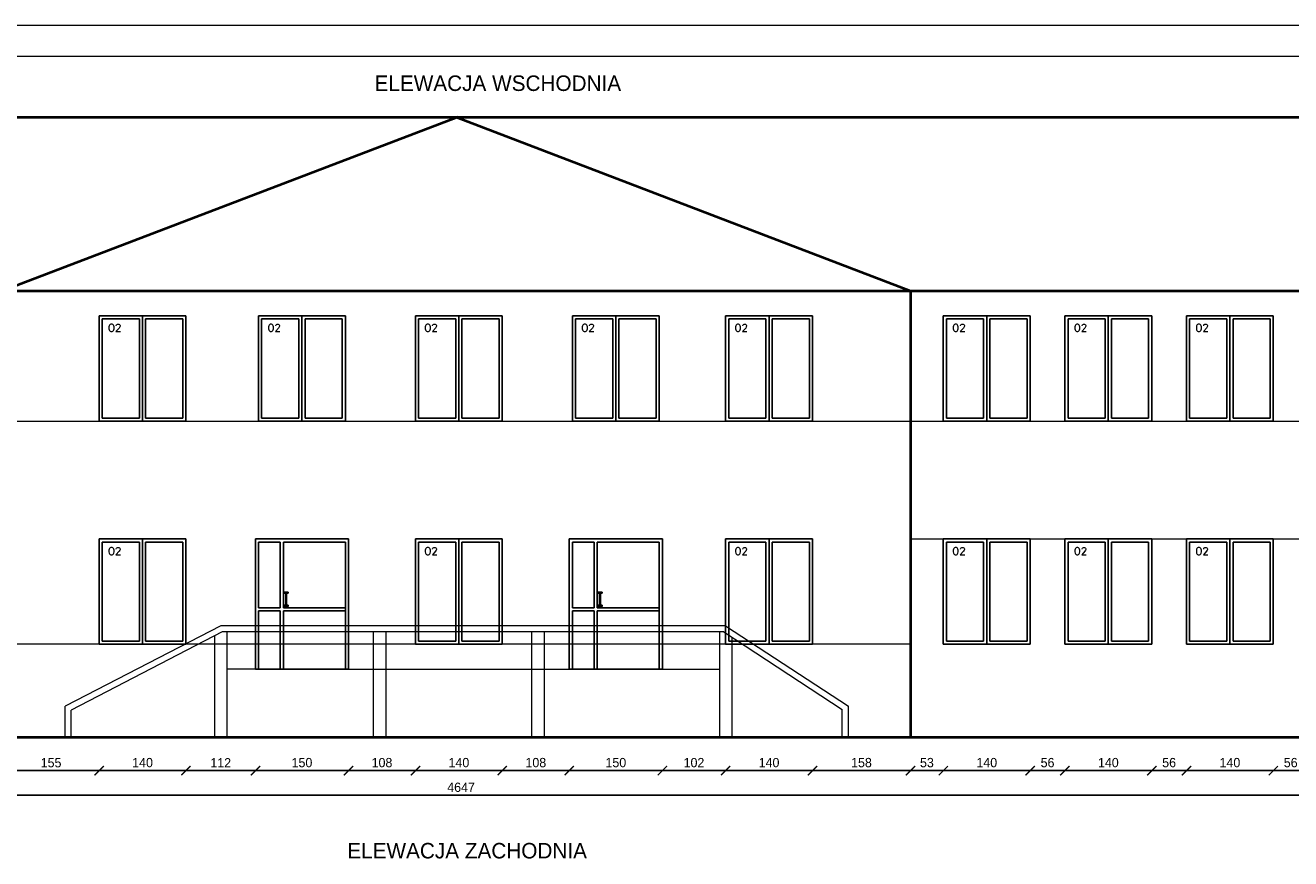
# Model space of a CAD drawing. Header units: millimetres. Extents: x 107252 to 132489, y 44218 to 60710.
# Tile 8 of 72: x 111621 to 113661, y 48814 to 50158. Entities that reach past the tile are written whole.
import ezdxf

# ---------------------------------------------------------------- set-up
doc = ezdxf.new("R2010")
doc.units = ezdxf.units.MM
for name, color, linetype, lineweight in [('cienka', 3, 'Continuous', 18), ('gruba', 1, 'Continuous', 40), ('wymiary', 252, 'Continuous', 15), ('średnia', 2, 'Continuous', 25)]:
    doc.layers.add(name, color=color, linetype=linetype, lineweight=lineweight)
doc.styles.add('ROMANS1', font='romans.shx', dxfattribs={"height": 15})
doc.styles.get("Standard").update_dxf_attribs({"font": 'GOTHIC.TTF'})
doc.dimstyles.new('secemin', dxfattribs={"dimtxt": 15, "dimasz": 15, "dimexe": 1.25, "dimexo": 0.625, "dimgap": 5, "dimtad": 1, "dimdec": 0, "dimtxsty": 'Standard', "dimblk": 'ARCHTICK', "dimcen": 0, "dimse1": 1, "dimse2": 1, "dimclrt": 256, "dimadec": 0, "dimazin": 0, "dimtfac": 1, "dimtdec": 0, "dimtmove": 0, "dimatfit": 3, "dimfxl": 1, "dimtfillclr": 250, "dimarcsym": 1})

# ---------------------------------------------------------------- blocks, each defined once
blk = doc.blocks.new('_ArchTick')
at = {"color": 0, "linetype": 'ByBlock', "const_width": 0.15}
blk.add_lwpolyline([(-0.5, -0.5), (0.5, 0.5)], dxfattribs=at)
blk = doc.blocks.new('*D336')
at = {"layer": 'Defpoints', "color": 0, "transparency": 16777216}
for p in [(111740.2, 49160), (111585.2, 49010), (111740.2, 48956.2)]:
    blk.add_point(p, dxfattribs=at)
at = {"layer": 'wymiary', "color": 0, "lineweight": -2, "transparency": 16777216}
blk.add_line((111585.2, 48956.2), (111740.2, 48956.2), dxfattribs=at)
at = {"layer": 'wymiary', "color": 0, "lineweight": -2, "transparency": 16777216, "xscale": 15, "yscale": 15, "zscale": 15, "rotation": 180}
blk.add_blockref('_ArchTick', (111585.2, 48956.2), dxfattribs=at)
at = {"layer": 'wymiary', "color": 0, "lineweight": -2, "transparency": 16777216, "xscale": 15, "yscale": 15, "zscale": 15}
blk.add_blockref('_ArchTick', (111740.2, 48956.2), dxfattribs=at)
at = {"layer": 'wymiary', "transparency": 16777216, "insert": (111662.7, 48968.9), "char_height": 15, "attachment_point": 5}
blk.add_mtext('155', dxfattribs=at)
blk = doc.blocks.new('*D337')
at = {"layer": 'Defpoints', "color": 0, "transparency": 16777216}
for p in [(111740.2, 49160), (111880.2, 49160), (111880.2, 48956.2)]:
    blk.add_point(p, dxfattribs=at)
at = {"layer": 'wymiary', "color": 0, "lineweight": -2, "transparency": 16777216}
blk.add_line((111740.2, 48956.2), (111880.2, 48956.2), dxfattribs=at)
at = {"layer": 'wymiary', "color": 0, "lineweight": -2, "transparency": 16777216, "xscale": 15, "yscale": 15, "zscale": 15, "rotation": 180}
blk.add_blockref('_ArchTick', (111740.2, 48956.2), dxfattribs=at)
at = {"layer": 'wymiary', "color": 0, "lineweight": -2, "transparency": 16777216, "xscale": 15, "yscale": 15, "zscale": 15}
blk.add_blockref('_ArchTick', (111880.2, 48956.2), dxfattribs=at)
at = {"layer": 'wymiary', "transparency": 16777216, "insert": (111810.2, 48969.1), "char_height": 15, "attachment_point": 5}
blk.add_mtext('140', dxfattribs=at)
blk = doc.blocks.new('*D338')
at = {"layer": 'Defpoints', "color": 0, "transparency": 16777216}
for p in [(111880.2, 49160), (111992.2, 49120), (111992.2, 48956.2)]:
    blk.add_point(p, dxfattribs=at)
at = {"layer": 'wymiary', "color": 0, "lineweight": -2, "transparency": 16777216}
blk.add_line((111880.2, 48956.2), (111992.2, 48956.2), dxfattribs=at)
at = {"layer": 'wymiary', "color": 0, "lineweight": -2, "transparency": 16777216, "xscale": 15, "yscale": 15, "zscale": 15, "rotation": 180}
blk.add_blockref('_ArchTick', (111880.2, 48956.2), dxfattribs=at)
at = {"layer": 'wymiary', "color": 0, "lineweight": -2, "transparency": 16777216, "xscale": 15, "yscale": 15, "zscale": 15}
blk.add_blockref('_ArchTick', (111992.2, 48956.2), dxfattribs=at)
at = {"layer": 'wymiary', "transparency": 16777216, "insert": (111936.2, 48968.9), "char_height": 15, "attachment_point": 5}
blk.add_mtext('112', dxfattribs=at)
blk = doc.blocks.new('*D339')
at = {"layer": 'Defpoints', "color": 0, "transparency": 16777216}
for p in [(111992.2, 49120), (112142.2, 49120), (112142.2, 48956.2)]:
    blk.add_point(p, dxfattribs=at)
at = {"layer": 'wymiary', "color": 0, "lineweight": -2, "transparency": 16777216}
blk.add_line((111992.2, 48956.2), (112142.2, 48956.2), dxfattribs=at)
at = {"layer": 'wymiary', "color": 0, "lineweight": -2, "transparency": 16777216, "xscale": 15, "yscale": 15, "zscale": 15, "rotation": 180}
blk.add_blockref('_ArchTick', (111992.2, 48956.2), dxfattribs=at)
at = {"layer": 'wymiary', "color": 0, "lineweight": -2, "transparency": 16777216, "xscale": 15, "yscale": 15, "zscale": 15}
blk.add_blockref('_ArchTick', (112142.2, 48956.2), dxfattribs=at)
at = {"layer": 'wymiary', "transparency": 16777216, "insert": (112067.2, 48969.1), "char_height": 15, "attachment_point": 5}
blk.add_mtext('150', dxfattribs=at)
blk = doc.blocks.new('*D340')
at = {"layer": 'Defpoints', "color": 0, "transparency": 16777216}
for p in [(112250.2, 49160), (112142.2, 49120), (112250.2, 48956.2)]:
    blk.add_point(p, dxfattribs=at)
at = {"layer": 'wymiary', "color": 0, "lineweight": -2, "transparency": 16777216}
blk.add_line((112142.2, 48956.2), (112250.2, 48956.2), dxfattribs=at)
at = {"layer": 'wymiary', "color": 0, "lineweight": -2, "transparency": 16777216, "xscale": 15, "yscale": 15, "zscale": 15, "rotation": 180}
blk.add_blockref('_ArchTick', (112142.2, 48956.2), dxfattribs=at)
at = {"layer": 'wymiary', "color": 0, "lineweight": -2, "transparency": 16777216, "xscale": 15, "yscale": 15, "zscale": 15}
blk.add_blockref('_ArchTick', (112250.2, 48956.2), dxfattribs=at)
at = {"layer": 'wymiary', "transparency": 16777216, "insert": (112196.2, 48969.1), "char_height": 15, "attachment_point": 5}
blk.add_mtext('108', dxfattribs=at)
blk = doc.blocks.new('*D341')
at = {"layer": 'Defpoints', "color": 0, "transparency": 16777216}
for p in [(112250.2, 49160), (112390.2, 49160), (112390.2, 48956.2)]:
    blk.add_point(p, dxfattribs=at)
at = {"layer": 'wymiary', "color": 0, "lineweight": -2, "transparency": 16777216}
blk.add_line((112250.2, 48956.2), (112390.2, 48956.2), dxfattribs=at)
at = {"layer": 'wymiary', "color": 0, "lineweight": -2, "transparency": 16777216, "xscale": 15, "yscale": 15, "zscale": 15, "rotation": 180}
blk.add_blockref('_ArchTick', (112250.2, 48956.2), dxfattribs=at)
at = {"layer": 'wymiary', "color": 0, "lineweight": -2, "transparency": 16777216, "xscale": 15, "yscale": 15, "zscale": 15}
blk.add_blockref('_ArchTick', (112390.2, 48956.2), dxfattribs=at)
at = {"layer": 'wymiary', "transparency": 16777216, "insert": (112320.2, 48969.1), "char_height": 15, "attachment_point": 5}
blk.add_mtext('140', dxfattribs=at)
blk = doc.blocks.new('*D342')
at = {"layer": 'Defpoints', "color": 0, "transparency": 16777216}
for p in [(112390.2, 49160), (112498.2, 49120), (112498.2, 48956.2)]:
    blk.add_point(p, dxfattribs=at)
at = {"layer": 'wymiary', "color": 0, "lineweight": -2, "transparency": 16777216}
blk.add_line((112390.2, 48956.2), (112498.2, 48956.2), dxfattribs=at)
at = {"layer": 'wymiary', "color": 0, "lineweight": -2, "transparency": 16777216, "xscale": 15, "yscale": 15, "zscale": 15, "rotation": 180}
blk.add_blockref('_ArchTick', (112390.2, 48956.2), dxfattribs=at)
at = {"layer": 'wymiary', "color": 0, "lineweight": -2, "transparency": 16777216, "xscale": 15, "yscale": 15, "zscale": 15}
blk.add_blockref('_ArchTick', (112498.2, 48956.2), dxfattribs=at)
at = {"layer": 'wymiary', "transparency": 16777216, "insert": (112444.2, 48969.1), "char_height": 15, "attachment_point": 5}
blk.add_mtext('108', dxfattribs=at)
blk = doc.blocks.new('*D343')
at = {"layer": 'Defpoints', "color": 0, "transparency": 16777216}
for p in [(112498.2, 49120), (112648.2, 49120), (112648.2, 48956.2)]:
    blk.add_point(p, dxfattribs=at)
at = {"layer": 'wymiary', "color": 0, "lineweight": -2, "transparency": 16777216}
blk.add_line((112498.2, 48956.2), (112648.2, 48956.2), dxfattribs=at)
at = {"layer": 'wymiary', "color": 0, "lineweight": -2, "transparency": 16777216, "xscale": 15, "yscale": 15, "zscale": 15, "rotation": 180}
blk.add_blockref('_ArchTick', (112498.2, 48956.2), dxfattribs=at)
at = {"layer": 'wymiary', "color": 0, "lineweight": -2, "transparency": 16777216, "xscale": 15, "yscale": 15, "zscale": 15}
blk.add_blockref('_ArchTick', (112648.2, 48956.2), dxfattribs=at)
at = {"layer": 'wymiary', "transparency": 16777216, "insert": (112573.2, 48969.1), "char_height": 15, "attachment_point": 5}
blk.add_mtext('150', dxfattribs=at)
blk = doc.blocks.new('*D344')
at = {"layer": 'Defpoints', "color": 0, "transparency": 16777216}
for p in [(112750.2, 49160), (112648.2, 49120), (112750.2, 48956.2)]:
    blk.add_point(p, dxfattribs=at)
at = {"layer": 'wymiary', "color": 0, "lineweight": -2, "transparency": 16777216}
blk.add_line((112648.2, 48956.2), (112750.2, 48956.2), dxfattribs=at)
at = {"layer": 'wymiary', "color": 0, "lineweight": -2, "transparency": 16777216, "xscale": 15, "yscale": 15, "zscale": 15, "rotation": 180}
blk.add_blockref('_ArchTick', (112648.2, 48956.2), dxfattribs=at)
at = {"layer": 'wymiary', "color": 0, "lineweight": -2, "transparency": 16777216, "xscale": 15, "yscale": 15, "zscale": 15}
blk.add_blockref('_ArchTick', (112750.2, 48956.2), dxfattribs=at)
at = {"layer": 'wymiary', "transparency": 16777216, "insert": (112699.2, 48969.1), "char_height": 15, "attachment_point": 5}
blk.add_mtext('102', dxfattribs=at)
blk = doc.blocks.new('*D345')
at = {"layer": 'Defpoints', "color": 0, "transparency": 16777216}
for p in [(112750.2, 49160), (112890.2, 49160), (112890.2, 48956.2)]:
    blk.add_point(p, dxfattribs=at)
at = {"layer": 'wymiary', "color": 0, "lineweight": -2, "transparency": 16777216}
blk.add_line((112750.2, 48956.2), (112890.2, 48956.2), dxfattribs=at)
at = {"layer": 'wymiary', "color": 0, "lineweight": -2, "transparency": 16777216, "xscale": 15, "yscale": 15, "zscale": 15, "rotation": 180}
blk.add_blockref('_ArchTick', (112750.2, 48956.2), dxfattribs=at)
at = {"layer": 'wymiary', "color": 0, "lineweight": -2, "transparency": 16777216, "xscale": 15, "yscale": 15, "zscale": 15}
blk.add_blockref('_ArchTick', (112890.2, 48956.2), dxfattribs=at)
at = {"layer": 'wymiary', "transparency": 16777216, "insert": (112820.2, 48969.1), "char_height": 15, "attachment_point": 5}
blk.add_mtext('140', dxfattribs=at)
blk = doc.blocks.new('*D346')
at = {"layer": 'Defpoints', "color": 0, "transparency": 16777216}
for p in [(112890.2, 49160), (113048.2, 49010), (113048.2, 48956.2)]:
    blk.add_point(p, dxfattribs=at)
at = {"layer": 'wymiary', "color": 0, "lineweight": -2, "transparency": 16777216}
blk.add_line((112890.2, 48956.2), (113048.2, 48956.2), dxfattribs=at)
at = {"layer": 'wymiary', "color": 0, "lineweight": -2, "transparency": 16777216, "xscale": 15, "yscale": 15, "zscale": 15, "rotation": 180}
blk.add_blockref('_ArchTick', (112890.2, 48956.2), dxfattribs=at)
at = {"layer": 'wymiary', "color": 0, "lineweight": -2, "transparency": 16777216, "xscale": 15, "yscale": 15, "zscale": 15}
blk.add_blockref('_ArchTick', (113048.2, 48956.2), dxfattribs=at)
at = {"layer": 'wymiary', "transparency": 16777216, "insert": (112969.2, 48969.1), "char_height": 15, "attachment_point": 5}
blk.add_mtext('158', dxfattribs=at)
blk = doc.blocks.new('*D347')
at = {"layer": 'Defpoints', "color": 0, "transparency": 16777216}
for p in [(113101.2, 49160), (113048.2, 49010), (113101.2, 48956.2)]:
    blk.add_point(p, dxfattribs=at)
at = {"layer": 'wymiary', "color": 0, "lineweight": -2, "transparency": 16777216}
blk.add_line((113048.2, 48956.2), (113101.2, 48956.2), dxfattribs=at)
at = {"layer": 'wymiary', "color": 0, "lineweight": -2, "transparency": 16777216, "xscale": 15, "yscale": 15, "zscale": 15, "rotation": 180}
blk.add_blockref('_ArchTick', (113048.2, 48956.2), dxfattribs=at)
at = {"layer": 'wymiary', "color": 0, "lineweight": -2, "transparency": 16777216, "xscale": 15, "yscale": 15, "zscale": 15}
blk.add_blockref('_ArchTick', (113101.2, 48956.2), dxfattribs=at)
at = {"layer": 'wymiary', "transparency": 16777216, "insert": (113074.7, 48969.1), "char_height": 15, "attachment_point": 5}
blk.add_mtext('53', dxfattribs=at)
blk = doc.blocks.new('*D348')
at = {"layer": 'Defpoints', "color": 0, "transparency": 16777216}
for p in [(113101.2, 49160), (113241.2, 49160), (113241.2, 48956.2)]:
    blk.add_point(p, dxfattribs=at)
at = {"layer": 'wymiary', "color": 0, "lineweight": -2, "transparency": 16777216}
blk.add_line((113101.2, 48956.2), (113241.2, 48956.2), dxfattribs=at)
at = {"layer": 'wymiary', "color": 0, "lineweight": -2, "transparency": 16777216, "xscale": 15, "yscale": 15, "zscale": 15, "rotation": 180}
blk.add_blockref('_ArchTick', (113101.2, 48956.2), dxfattribs=at)
at = {"layer": 'wymiary', "color": 0, "lineweight": -2, "transparency": 16777216, "xscale": 15, "yscale": 15, "zscale": 15}
blk.add_blockref('_ArchTick', (113241.2, 48956.2), dxfattribs=at)
at = {"layer": 'wymiary', "transparency": 16777216, "insert": (113171.2, 48969.1), "char_height": 15, "attachment_point": 5}
blk.add_mtext('140', dxfattribs=at)
blk = doc.blocks.new('*D349')
at = {"layer": 'Defpoints', "color": 0, "transparency": 16777216}
for p in [(113241.2, 49160), (113297.2, 49160), (113297.2, 48956.2)]:
    blk.add_point(p, dxfattribs=at)
at = {"layer": 'wymiary', "color": 0, "lineweight": -2, "transparency": 16777216}
blk.add_line((113241.2, 48956.2), (113297.2, 48956.2), dxfattribs=at)
at = {"layer": 'wymiary', "color": 0, "lineweight": -2, "transparency": 16777216, "xscale": 15, "yscale": 15, "zscale": 15, "rotation": 180}
blk.add_blockref('_ArchTick', (113241.2, 48956.2), dxfattribs=at)
at = {"layer": 'wymiary', "color": 0, "lineweight": -2, "transparency": 16777216, "xscale": 15, "yscale": 15, "zscale": 15}
blk.add_blockref('_ArchTick', (113297.2, 48956.2), dxfattribs=at)
at = {"layer": 'wymiary', "transparency": 16777216, "insert": (113269.2, 48969.1), "char_height": 15, "attachment_point": 5}
blk.add_mtext('56', dxfattribs=at)
blk = doc.blocks.new('*D350')
at = {"layer": 'Defpoints', "color": 0, "transparency": 16777216}
for p in [(113297.2, 49160), (113437.2, 49160), (113437.2, 48956.2)]:
    blk.add_point(p, dxfattribs=at)
at = {"layer": 'wymiary', "color": 0, "lineweight": -2, "transparency": 16777216}
blk.add_line((113297.2, 48956.2), (113437.2, 48956.2), dxfattribs=at)
at = {"layer": 'wymiary', "color": 0, "lineweight": -2, "transparency": 16777216, "xscale": 15, "yscale": 15, "zscale": 15, "rotation": 180}
blk.add_blockref('_ArchTick', (113297.2, 48956.2), dxfattribs=at)
at = {"layer": 'wymiary', "color": 0, "lineweight": -2, "transparency": 16777216, "xscale": 15, "yscale": 15, "zscale": 15}
blk.add_blockref('_ArchTick', (113437.2, 48956.2), dxfattribs=at)
at = {"layer": 'wymiary', "transparency": 16777216, "insert": (113367.2, 48969.1), "char_height": 15, "attachment_point": 5}
blk.add_mtext('140', dxfattribs=at)
blk = doc.blocks.new('*D351')
at = {"layer": 'Defpoints', "color": 0, "transparency": 16777216}
for p in [(113437.2, 49160), (113493.2, 49160), (113493.2, 48956.2)]:
    blk.add_point(p, dxfattribs=at)
at = {"layer": 'wymiary', "color": 0, "lineweight": -2, "transparency": 16777216}
blk.add_line((113437.2, 48956.2), (113493.2, 48956.2), dxfattribs=at)
at = {"layer": 'wymiary', "color": 0, "lineweight": -2, "transparency": 16777216, "xscale": 15, "yscale": 15, "zscale": 15, "rotation": 180}
blk.add_blockref('_ArchTick', (113437.2, 48956.2), dxfattribs=at)
at = {"layer": 'wymiary', "color": 0, "lineweight": -2, "transparency": 16777216, "xscale": 15, "yscale": 15, "zscale": 15}
blk.add_blockref('_ArchTick', (113493.2, 48956.2), dxfattribs=at)
at = {"layer": 'wymiary', "transparency": 16777216, "insert": (113465.2, 48969.1), "char_height": 15, "attachment_point": 5}
blk.add_mtext('56', dxfattribs=at)
blk = doc.blocks.new('*D352')
at = {"layer": 'Defpoints', "color": 0, "transparency": 16777216}
for p in [(113493.2, 49160), (113633.2, 49160), (113633.2, 48956.2)]:
    blk.add_point(p, dxfattribs=at)
at = {"layer": 'wymiary', "color": 0, "lineweight": -2, "transparency": 16777216}
blk.add_line((113493.2, 48956.2), (113633.2, 48956.2), dxfattribs=at)
at = {"layer": 'wymiary', "color": 0, "lineweight": -2, "transparency": 16777216, "xscale": 15, "yscale": 15, "zscale": 15, "rotation": 180}
blk.add_blockref('_ArchTick', (113493.2, 48956.2), dxfattribs=at)
at = {"layer": 'wymiary', "color": 0, "lineweight": -2, "transparency": 16777216, "xscale": 15, "yscale": 15, "zscale": 15}
blk.add_blockref('_ArchTick', (113633.2, 48956.2), dxfattribs=at)
at = {"layer": 'wymiary', "transparency": 16777216, "insert": (113563.2, 48969.1), "char_height": 15, "attachment_point": 5}
blk.add_mtext('140', dxfattribs=at)
blk = doc.blocks.new('*D353')
at = {"layer": 'Defpoints', "color": 0, "transparency": 16777216}
for p in [(113633.2, 49160), (113689.2, 49160), (113689.2, 48956.2)]:
    blk.add_point(p, dxfattribs=at)
at = {"layer": 'wymiary', "color": 0, "lineweight": -2, "transparency": 16777216}
blk.add_line((113633.2, 48956.2), (113689.2, 48956.2), dxfattribs=at)
at = {"layer": 'wymiary', "color": 0, "lineweight": -2, "transparency": 16777216, "xscale": 15, "yscale": 15, "zscale": 15, "rotation": 180}
blk.add_blockref('_ArchTick', (113633.2, 48956.2), dxfattribs=at)
at = {"layer": 'wymiary', "color": 0, "lineweight": -2, "transparency": 16777216, "xscale": 15, "yscale": 15, "zscale": 15}
blk.add_blockref('_ArchTick', (113689.2, 48956.2), dxfattribs=at)
at = {"layer": 'wymiary', "transparency": 16777216, "insert": (113661.2, 48969.1), "char_height": 15, "attachment_point": 5}
blk.add_mtext('56', dxfattribs=at)
blk = doc.blocks.new('*D408')
at = {"layer": 'Defpoints', "color": 0, "transparency": 16777216}
for p in [(110000.2, 49010), (114647.2, 49010), (114647.2, 48916.4)]:
    blk.add_point(p, dxfattribs=at)
at = {"layer": 'wymiary', "color": 0, "lineweight": -2, "transparency": 16777216}
blk.add_line((110000.2, 48916.4), (114647.2, 48916.4), dxfattribs=at)
at = {"layer": 'wymiary', "color": 0, "lineweight": -2, "transparency": 16777216, "xscale": 15, "yscale": 15, "zscale": 15, "rotation": 180}
blk.add_blockref('_ArchTick', (110000.2, 48916.4), dxfattribs=at)
at = {"layer": 'wymiary', "color": 0, "lineweight": -2, "transparency": 16777216, "xscale": 15, "yscale": 15, "zscale": 15}
blk.add_blockref('_ArchTick', (114647.2, 48916.4), dxfattribs=at)
at = {"layer": 'wymiary', "transparency": 16777216, "insert": (112323.7, 48929.3), "char_height": 15, "attachment_point": 5}
blk.add_mtext('4647', dxfattribs=at)

msp = doc.modelspace()

# ---------------------------------------------------------------- linework, layer by layer
at = {"layer": 'cienka'}
for p, q in [((109351.976, 50158.443), (115291.976, 50158.443)), ((109351.976, 50158.443), (115291.976, 50158.443)), ((109401.976, 50108.443), (115241.976, 50108.443)), ((110000.178, 49520.001), (114647.178, 49520.001)), ((113048.178, 49330.001), (114647.178, 49330.001)), ((111936.178, 49190.001), (111685.178, 49060.001)), ((112699.178, 49190.001), (111936.178, 49190.001)), ((112750.178, 49190.001), (112648.178, 49190.001)), ((112750.178, 49190.001), (112948.178, 49060.001)), ((111938.614, 49180.001), (111695.178, 49053.918)), ((111926.178, 49173.56), (111926.178, 49010.001)), ((112699.178, 49180.001), (111938.614, 49180.001)), ((111946.178, 49180.001), (111946.178, 49010.001)), ((112182.225, 49180.001), (112182.225, 49010.001)), ((112202.225, 49180.001), (112202.225, 49010.001)), ((112437.499, 49180.001), (112437.499, 49010.001)), ((112457.499, 49180.001), (112457.499, 49010.001)), ((112747.188, 49180.001), (112648.178, 49180.001)), ((112740.178, 49180.001), (112740.178, 49010.001)), ((112747.188, 49180.001), (112938.178, 49054.603)), ((112760.178, 49171.472), (112760.178, 49010.001)), ((113048.178, 49160.001), (111585.178, 49160.001)), ((111992.178, 49120.001), (112740.178, 49120.001)), ((111685.178, 49010.001), (111685.178, 49060.001)), ((111695.178, 49010.001), (111695.178, 49053.918)), ((112938.178, 49010.001), (112938.178, 49054.603)), ((112948.178, 49010.001), (112948.178, 49060.001))]:
    msp.add_line(p, q, dxfattribs=at)
at = {"layer": 'gruba'}
for p, q in [((110478.678, 50010.001), (114153.678, 50010.001)), ((112318.574, 50010.001), (111585.178, 49730.001)), ((112316.178, 50010.001), (113048.178, 49730.001)), ((110000.178, 49730.001), (114647.178, 49730.001)), ((113048.178, 49730.001), (113048.178, 49010.001)), ((110000.178, 49010.001), (114647.178, 49010.001))]:
    msp.add_line(p, q, dxfattribs=at)
at = {"layer": 'wymiary'}
msp.add_line((111992.178, 49120.001), (111946.178, 49120.001), dxfattribs=at)
at = {"layer": 'średnia'}
for p, q in [((111880.178, 49690.001), (111740.178, 49690.001)), ((111740.178, 49690.001), (111740.178, 49520.001)), ((111805.178, 49685.001), (111745.178, 49685.001)), ((111745.178, 49685.001), (111745.178, 49525.001)), ((111805.178, 49685.001), (111805.178, 49525.001)), ((111810.178, 49690.001), (111810.178, 49520.001)), ((111875.178, 49685.001), (111815.178, 49685.001)), ((111815.178, 49685.001), (111815.178, 49525.001)), ((111875.178, 49525.001), (111875.178, 49685.001)), ((111880.178, 49520.001), (111880.178, 49690.001)), ((112137.178, 49690.001), (111997.178, 49690.001)), ((111997.178, 49690.001), (111997.178, 49520.001)), ((112062.178, 49685.001), (112002.178, 49685.001)), ((112002.178, 49685.001), (112002.178, 49525.001)), ((112062.178, 49685.001), (112062.178, 49525.001)), ((112067.178, 49690.001), (112067.178, 49520.001)), ((112132.178, 49685.001), (112072.178, 49685.001)), ((112072.178, 49685.001), (112072.178, 49525.001)), ((112132.178, 49525.001), (112132.178, 49685.001)), ((112137.178, 49520.001), (112137.178, 49690.001)), ((112390.178, 49690.001), (112250.178, 49690.001)), ((112250.178, 49690.001), (112250.178, 49520.001)), ((112315.178, 49685.001), (112255.178, 49685.001)), ((112255.178, 49685.001), (112255.178, 49525.001)), ((112315.178, 49685.001), (112315.178, 49525.001)), ((112320.178, 49690.001), (112320.178, 49520.001)), ((112385.178, 49685.001), (112325.178, 49685.001)), ((112325.178, 49685.001), (112325.178, 49525.001)), ((112385.178, 49525.001), (112385.178, 49685.001)), ((112390.178, 49520.001), (112390.178, 49690.001)), ((112643.178, 49690.001), (112503.178, 49690.001)), ((112503.178, 49690.001), (112503.178, 49520.001)), ((112568.178, 49685.001), (112508.178, 49685.001)), ((112508.178, 49685.001), (112508.178, 49525.001)), ((112568.178, 49685.001), (112568.178, 49525.001)), ((112573.178, 49690.001), (112573.178, 49520.001)), ((112638.178, 49685.001), (112578.178, 49685.001)), ((112578.178, 49685.001), (112578.178, 49525.001)), ((112638.178, 49525.001), (112638.178, 49685.001)), ((112643.178, 49520.001), (112643.178, 49690.001)), ((112890.178, 49690.001), (112750.178, 49690.001)), ((112750.178, 49690.001), (112750.178, 49520.001)), ((112815.178, 49685.001), (112755.178, 49685.001)), ((112755.178, 49685.001), (112755.178, 49525.001)), ((112815.178, 49685.001), (112815.178, 49525.001)), ((112820.178, 49690.001), (112820.178, 49520.001)), ((112885.178, 49685.001), (112825.178, 49685.001)), ((112825.178, 49685.001), (112825.178, 49525.001)), ((112885.178, 49525.001), (112885.178, 49685.001)), ((112890.178, 49520.001), (112890.178, 49690.001)), ((113241.178, 49690.001), (113101.178, 49690.001)), ((113101.178, 49690.001), (113101.178, 49520.001)), ((113166.178, 49685.001), (113106.178, 49685.001)), ((113106.178, 49685.001), (113106.178, 49525.001)), ((113166.178, 49685.001), (113166.178, 49525.001)), ((113171.178, 49690.001), (113171.178, 49520.001)), ((113236.178, 49685.001), (113176.178, 49685.001)), ((113176.178, 49685.001), (113176.178, 49525.001)), ((113236.178, 49525.001), (113236.178, 49685.001)), ((113241.178, 49520.001), (113241.178, 49690.001)), ((113437.178, 49690.001), (113297.178, 49690.001)), ((113297.178, 49690.001), (113297.178, 49520.001)), ((113362.178, 49685.001), (113302.178, 49685.001)), ((113302.178, 49685.001), (113302.178, 49525.001)), ((113362.178, 49685.001), (113362.178, 49525.001)), ((113367.178, 49690.001), (113367.178, 49520.001)), ((113432.178, 49685.001), (113372.178, 49685.001)), ((113372.178, 49685.001), (113372.178, 49525.001)), ((113432.178, 49525.001), (113432.178, 49685.001)), ((113437.178, 49520.001), (113437.178, 49690.001)), ((113633.178, 49690.001), (113493.178, 49690.001)), ((113493.178, 49690.001), (113493.178, 49520.001)), ((113558.178, 49685.001), (113498.178, 49685.001)), ((113498.178, 49685.001), (113498.178, 49525.001)), ((113558.178, 49685.001), (113558.178, 49525.001)), ((113563.178, 49690.001), (113563.178, 49520.001)), ((113628.178, 49685.001), (113568.178, 49685.001)), ((113568.178, 49685.001), (113568.178, 49525.001)), ((113628.178, 49525.001), (113628.178, 49685.001)), ((113633.178, 49520.001), (113633.178, 49690.001)), ((111740.178, 49520.001), (111880.178, 49520.001)), ((111745.178, 49525.001), (111805.178, 49525.001)), ((111815.178, 49525.001), (111875.178, 49525.001)), ((111997.178, 49520.001), (112137.178, 49520.001)), ((112002.178, 49525.001), (112062.178, 49525.001)), ((112072.178, 49525.001), (112132.178, 49525.001)), ((112250.178, 49520.001), (112390.178, 49520.001)), ((112255.178, 49525.001), (112315.178, 49525.001)), ((112325.178, 49525.001), (112385.178, 49525.001)), ((112503.178, 49520.001), (112643.178, 49520.001)), ((112508.178, 49525.001), (112568.178, 49525.001)), ((112578.178, 49525.001), (112638.178, 49525.001)), ((112750.178, 49520.001), (112890.178, 49520.001)), ((112755.178, 49525.001), (112815.178, 49525.001)), ((112825.178, 49525.001), (112885.178, 49525.001)), ((113101.178, 49520.001), (113241.178, 49520.001)), ((113106.178, 49525.001), (113166.178, 49525.001)), ((113176.178, 49525.001), (113236.178, 49525.001)), ((113297.178, 49520.001), (113437.178, 49520.001)), ((113302.178, 49525.001), (113362.178, 49525.001)), ((113372.178, 49525.001), (113432.178, 49525.001)), ((113493.178, 49520.001), (113633.178, 49520.001)), ((113498.178, 49525.001), (113558.178, 49525.001)), ((113568.178, 49525.001), (113628.178, 49525.001)), ((111880.178, 49330.001), (111740.178, 49330.001)), ((111740.178, 49330.001), (111740.178, 49160.001)), ((111810.178, 49330.001), (111810.178, 49160.001)), ((111880.178, 49160.001), (111880.178, 49330.001)), ((111992.178, 49330.001), (112142.178, 49330.001)), ((111992.178, 49330.001), (111992.178, 49120.001)), ((112142.178, 49330.001), (112142.178, 49120.001)), ((112390.178, 49330.001), (112250.178, 49330.001)), ((112250.178, 49330.001), (112250.178, 49160.001)), ((112320.178, 49330.001), (112320.178, 49160.001)), ((112390.178, 49160.001), (112390.178, 49330.001)), ((112498.178, 49330.001), (112648.178, 49330.001)), ((112498.178, 49330.001), (112498.178, 49120.001)), ((112648.178, 49330.001), (112648.178, 49120.001)), ((112890.178, 49330.001), (112750.178, 49330.001)), ((112750.178, 49330.001), (112750.178, 49160.001)), ((112820.178, 49330.001), (112820.178, 49160.001)), ((112890.178, 49160.001), (112890.178, 49330.001)), ((113241.178, 49330.001), (113101.178, 49330.001)), ((113101.178, 49330.001), (113101.178, 49160.001)), ((113171.178, 49330.001), (113171.178, 49160.001)), ((113241.178, 49160.001), (113241.178, 49330.001)), ((113437.178, 49330.001), (113297.178, 49330.001)), ((113297.178, 49330.001), (113297.178, 49160.001)), ((113367.178, 49330.001), (113367.178, 49160.001)), ((113437.178, 49160.001), (113437.178, 49330.001)), ((113633.178, 49330.001), (113493.178, 49330.001)), ((113493.178, 49330.001), (113493.178, 49160.001)), ((113563.178, 49330.001), (113563.178, 49160.001)), ((113633.178, 49160.001), (113633.178, 49330.001)), ((111805.178, 49325.001), (111745.178, 49325.001)), ((111745.178, 49325.001), (111745.178, 49165.001)), ((111805.178, 49325.001), (111805.178, 49165.001)), ((111875.178, 49325.001), (111815.178, 49325.001)), ((111815.178, 49325.001), (111815.178, 49165.001)), ((111875.178, 49165.001), (111875.178, 49325.001)), ((111997.178, 49325.001), (112032.178, 49325.001)), ((111997.178, 49218.937), (111997.178, 49325.001)), ((112032.178, 49218.937), (112032.178, 49325.001)), ((112037.178, 49325.001), (112137.178, 49325.001)), ((112037.178, 49218.937), (112037.178, 49325.001)), ((112137.178, 49325.001), (112137.178, 49120.001)), ((112315.178, 49325.001), (112255.178, 49325.001)), ((112255.178, 49325.001), (112255.178, 49165.001)), ((112315.178, 49325.001), (112315.178, 49165.001)), ((112385.178, 49325.001), (112325.178, 49325.001)), ((112325.178, 49325.001), (112325.178, 49165.001)), ((112385.178, 49165.001), (112385.178, 49325.001)), ((112503.178, 49325.001), (112538.178, 49325.001)), ((112503.178, 49218.937), (112503.178, 49325.001)), ((112538.178, 49218.937), (112538.178, 49325.001)), ((112543.178, 49325.001), (112643.178, 49325.001)), ((112543.178, 49218.937), (112543.178, 49325.001)), ((112643.178, 49325.001), (112643.178, 49120.001)), ((112815.178, 49325.001), (112755.178, 49325.001)), ((112755.178, 49325.001), (112755.178, 49165.001)), ((112815.178, 49325.001), (112815.178, 49165.001)), ((112885.178, 49325.001), (112825.178, 49325.001)), ((112825.178, 49325.001), (112825.178, 49165.001)), ((112885.178, 49165.001), (112885.178, 49325.001)), ((113166.178, 49325.001), (113106.178, 49325.001)), ((113106.178, 49325.001), (113106.178, 49165.001)), ((113166.178, 49325.001), (113166.178, 49165.001)), ((113236.178, 49325.001), (113176.178, 49325.001)), ((113176.178, 49325.001), (113176.178, 49165.001)), ((113236.178, 49165.001), (113236.178, 49325.001)), ((113362.178, 49325.001), (113302.178, 49325.001)), ((113302.178, 49325.001), (113302.178, 49165.001)), ((113362.178, 49325.001), (113362.178, 49165.001)), ((113432.178, 49325.001), (113372.178, 49325.001)), ((113372.178, 49325.001), (113372.178, 49165.001)), ((113432.178, 49165.001), (113432.178, 49325.001)), ((113558.178, 49325.001), (113498.178, 49325.001)), ((113498.178, 49325.001), (113498.178, 49165.001)), ((113558.178, 49325.001), (113558.178, 49165.001)), ((113628.178, 49325.001), (113568.178, 49325.001)), ((113568.178, 49325.001), (113568.178, 49165.001)), ((113628.178, 49165.001), (113628.178, 49325.001)), ((112037.178, 49244.268), (112044.906, 49244.268)), ((112044.906, 49242.268), (112037.178, 49242.268)), ((112041.042, 49221.211), (112041.042, 49244.268)), ((112042.46, 49221.211), (112042.46, 49244.268)), ((112044.906, 49244.268), (112044.906, 49242.268)), ((112543.178, 49244.268), (112550.906, 49244.268)), ((112550.906, 49242.268), (112543.178, 49242.268)), ((112547.042, 49221.211), (112547.042, 49244.268)), ((112548.46, 49221.211), (112548.46, 49244.268)), ((112550.906, 49244.268), (112550.906, 49242.268)), ((111997.178, 49218.937), (112032.178, 49218.937)), ((111997.178, 49120.001), (111997.178, 49213.937)), ((111997.178, 49213.937), (112032.178, 49213.937)), ((112032.178, 49120.001), (112032.178, 49213.937)), ((112037.178, 49223.211), (112044.906, 49223.211)), ((112044.906, 49221.211), (112037.178, 49221.211)), ((112037.178, 49218.937), (112137.178, 49218.937)), ((112037.178, 49120.001), (112037.178, 49213.937)), ((112037.178, 49213.937), (112137.178, 49213.937)), ((112044.906, 49223.211), (112044.906, 49221.211)), ((112503.178, 49218.937), (112538.178, 49218.937)), ((112503.178, 49120.001), (112503.178, 49213.937)), ((112503.178, 49213.937), (112538.178, 49213.937)), ((112538.178, 49120.001), (112538.178, 49213.937)), ((112543.178, 49223.211), (112550.906, 49223.211)), ((112550.906, 49221.211), (112543.178, 49221.211)), ((112543.178, 49218.937), (112643.178, 49218.937)), ((112543.178, 49120.001), (112543.178, 49213.937)), ((112543.178, 49213.937), (112643.178, 49213.937)), ((112550.906, 49223.211), (112550.906, 49221.211)), ((111745.178, 49165.001), (111805.178, 49165.001)), ((111815.178, 49165.001), (111875.178, 49165.001)), ((112255.178, 49165.001), (112315.178, 49165.001)), ((112325.178, 49165.001), (112385.178, 49165.001)), ((112755.178, 49165.001), (112815.178, 49165.001)), ((112825.178, 49165.001), (112885.178, 49165.001)), ((113106.178, 49165.001), (113166.178, 49165.001)), ((113176.178, 49165.001), (113236.178, 49165.001)), ((113302.178, 49165.001), (113362.178, 49165.001)), ((113372.178, 49165.001), (113432.178, 49165.001)), ((113498.178, 49165.001), (113558.178, 49165.001)), ((113568.178, 49165.001), (113628.178, 49165.001)), ((111740.178, 49160.001), (111880.178, 49160.001)), ((112250.178, 49160.001), (112390.178, 49160.001)), ((112750.178, 49160.001), (112890.178, 49160.001)), ((113101.178, 49160.001), (113241.178, 49160.001)), ((113297.178, 49160.001), (113437.178, 49160.001)), ((113493.178, 49160.001), (113633.178, 49160.001)), ((111992.178, 49120.001), (112142.178, 49120.001)), ((112498.178, 49120.001), (112648.178, 49120.001))]:
    msp.add_line(p, q, dxfattribs=at)

# ---------------------------------------------------------------- texts
at = {"layer": 'cienka', "char_height": 12, "width": 362.40331, "attachment_point": 1, "style": 'ROMANS1'}
for insert in [(111754.524, 49676.398), (112011.524, 49676.398), (112264.524, 49676.398), (112517.524, 49676.398), (112764.524, 49676.398), (113115.524, 49676.398), (113311.524, 49676.398), (113507.524, 49676.398), (111754.524, 49316.398), (112264.524, 49316.398), (112764.524, 49316.398), (113115.524, 49316.398), (113311.524, 49316.398), (113507.524, 49316.398)]:
    msp.add_mtext('O2', dxfattribs=dict(at, insert=insert))
at = {"layer": 'wymiary', "char_height": 25, "attachment_point": 1}
for s, insert in [('ELEWACJA WSCHODNIA', (112184.227, 50077.507)), ('ELEWACJA ZACHODNIA', (112140.274, 48839.616))]:
    msp.add_mtext_dynamic_manual_height_columns(s, width=17463.96939, gutter_width=125, heights=[0], dxfattribs=dict(at, insert=insert))

# ---------------------------------------------------------------- dimensions: what is measured, and where the dimension line sits
at = {"layer": 'wymiary'}
for base, p1, p2, picture, middle in [((111740.178, 48956.197), (111585.178, 49010.001), (111740.178, 49160.001), '*D336', (111662.678, 48968.885)), ((111880.178, 48956.197), (111740.178, 49160.001), (111880.178, 49160.001), '*D337', (111810.178, 48969.074)), ((111992.178, 48956.197), (111880.178, 49160.001), (111992.178, 49120.001), '*D338', (111936.178, 48968.885)), ((112250.178, 48956.197), (112142.178, 49120.001), (112250.178, 49160.001), '*D340', (112196.178, 48969.074)), ((112390.178, 48956.197), (112250.178, 49160.001), (112390.178, 49160.001), '*D341', (112320.178, 48969.074)), ((112498.178, 48956.197), (112390.178, 49160.001), (112498.178, 49120.001), '*D342', (112444.178, 48969.074)), ((112750.178, 48956.197), (112648.178, 49120.001), (112750.178, 49160.001), '*D344', (112699.178, 48969.074)), ((112890.178, 48956.197), (112750.178, 49160.001), (112890.178, 49160.001), '*D345', (112820.178, 48969.074)), ((113048.178, 48956.197), (112890.178, 49160.001), (113048.178, 49010.001), '*D346', (112969.178, 48969.074)), ((113101.178, 48956.197), (113048.178, 49010.001), (113101.178, 49160.001), '*D347', (113074.678, 48969.074)), ((113241.178, 48956.197), (113101.178, 49160.001), (113241.178, 49160.001), '*D348', (113171.178, 48969.074)), ((113297.178, 48956.197), (113241.178, 49160.001), (113297.178, 49160.001), '*D349', (113269.178, 48969.074)), ((113437.178, 48956.197), (113297.178, 49160.001), (113437.178, 49160.001), '*D350', (113367.178, 48969.074)), ((113493.178, 48956.197), (113437.178, 49160.001), (113493.178, 49160.001), '*D351', (113465.178, 48969.074)), ((113633.178, 48956.197), (113493.178, 49160.001), (113633.178, 49160.001), '*D352', (113563.178, 48969.074)), ((113689.178, 48956.197), (113633.178, 49160.001), (113689.178, 49160.001), '*D353', (113661.178, 48969.074)), ((112142.178, 48956.197), (111992.178, 49120.001), (112142.178, 49120.001), '*D339', (112067.178, 48969.074)), ((112648.178, 48956.197), (112498.178, 49120.001), (112648.178, 49120.001), '*D343', (112573.178, 48969.074))]:
    dim = msp.add_linear_dim(base=base, p1=p1, p2=p2, dimstyle='secemin', override={"dimtmove": 1}, dxfattribs=at)
    dim.commit()
    dim.dimension.update_dxf_attribs({"geometry": picture, "text_midpoint": middle})
dim = msp.add_linear_dim(base=(114647.178, 48916.438), p1=(110000.178, 49010.001), p2=(114647.178, 49010.001), dimstyle='secemin', dxfattribs=at)
dim.commit()
dim.dimension.update_dxf_attribs({"geometry": '*D408', "text_midpoint": (112323.678, 48929.315)})

doc.saveas('drawing.dxf')
